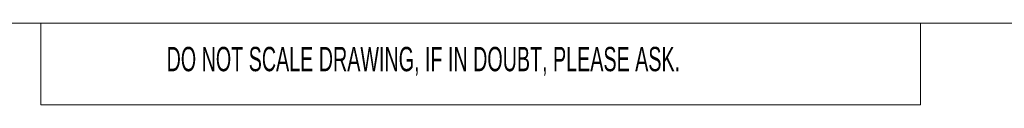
# Paper-space layout 'Sheet2' of a CAD drawing. Header units: millimetres. Extents: x -7 to 413, y -22 to 275.
# Tile 36 of 41: x 158 to 254, y 260 to 268. Entities that reach past the tile are written whole.
import ezdxf

# ---------------------------------------------------------------- set-up
doc = ezdxf.new("R2010")
doc.units = ezdxf.units.MM
doc.styles.add('SLDTEXTSTYLE0', font='TXT', dxfattribs={"width": 0.605})

psp = doc.layouts.new('Sheet2')

# ---------------------------------------------------------------- linework, layer by layer
at = {"color": 7, "linetype": 'Continuous', "lineweight": 18}
for p, q in [((405.856, 267.936), (-0.144, 267.936)), ((159.856, 267.936), (159.856, 259.936)), ((245.856, 267.936), (245.856, 259.936)), ((245.856, 259.936), (159.856, 259.936))]:
    psp.add_line(p, q, dxfattribs=at)

# ---------------------------------------------------------------- texts
at = {"color": 7, "linetype": 'Continuous', "lineweight": 0, "insert": (172.153, 265.611), "char_height": 2.38125, "attachment_point": 1, "style": 'SLDTEXTSTYLE0'}
psp.add_mtext('DO NOT SCALE DRAWING, IF IN DOUBT, PLEASE ASK.', dxfattribs=at)

doc.saveas('drawing.dxf')
